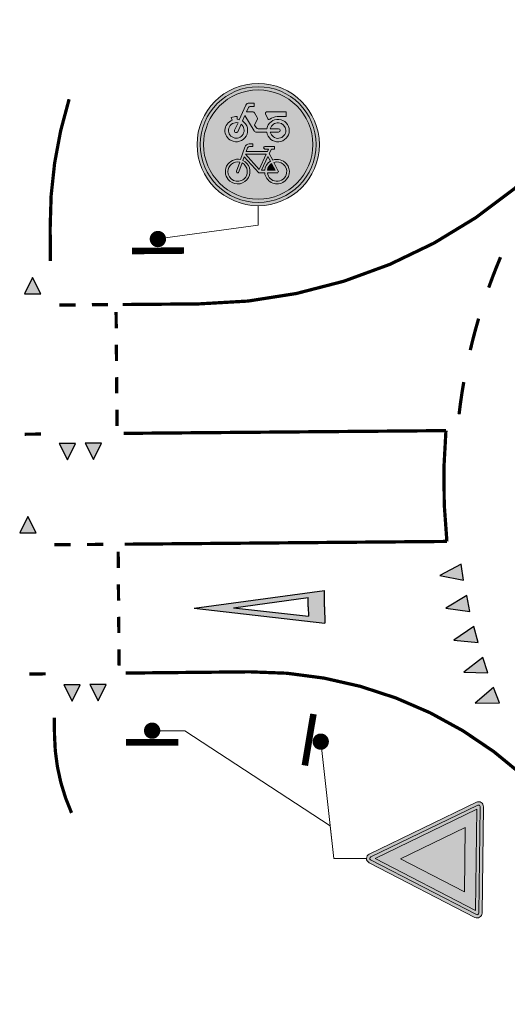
# Model space of a CAD drawing. Header units: metres. Extents: x 232695 to 233536, y 552964 to 554401.
# Tile 19 of 23: x 233400 to 233415, y 554222 to 554252. Entities that reach past the tile are written whole.
import ezdxf

# ---------------------------------------------------------------- set-up
doc = ezdxf.new("R2010")
doc.units = ezdxf.units.M
doc.linetypes.add('VW-1-1_STREEP', pattern=[2, 1, -1])
doc.linetypes.add('VW-5050_STREEP', pattern=[1, 0.5, -0.5])
for name, color, linetype, lineweight, true_color in [('N-WE-VW-MARKERING_DWARS_OVERSTEEK_KANALISATIESTREEP50_010_ROTONDE-G', 7, 'VW-5050_STREEP', 13, 0xffffff), ('N-WE-VW-MARKERING_DWARS_ROTONDE-G', 7, 'Continuous', 35, 0xffffff), ('N-WE-VW-MARKERING_DWARS_ROTONDE-S', 7, 'Continuous', 25, 0xffffff), ('N-WE-VW-MARKERING_LANGS_STREEP_11_ROTONDE-G', 7, 'VW-1-1_STREEP', 13, 0xffffff), ('N-WE-VW-MARKERING_LANGS_STREEP_DOORGETROKKEN_010_ROTONDE-G', 7, 'Continuous', 13, 0xffffff), ('N-WE-VW-MARKERING_VERKEERSTEKEN-S', 7, 'Continuous', 25, 0xffffff)]:
    doc.layers.add(name, color=color, linetype=linetype, lineweight=lineweight, true_color=true_color)
for name, color, linetype, lineweight in [('N-WE-VW-VERKEERSTEKEN_BORD-AANPIJLING_ROTONDE-T18', 7, 'Continuous', 13), ('N-WE-VW-VERKEERSTEKEN_BORD_ROTONDE-S', 7, 'Continuous', 25), ('N-WE-VW-VERKEERSTEKEN_PAAL_ROTONDE-S', 7, 'Continuous', 25)]:
    doc.layers.add(name, color=color, linetype=linetype, lineweight=lineweight)

# ---------------------------------------------------------------- blocks, each defined once
blk = doc.blocks.new('N-SVW-MARKERING_DWARS_DRIEHOEK_50 50')
at = {"flags": 128}
blk.add_lwpolyline([(0.25, -0.25), (0.5, 0.25), (0, 0.25)], close=True, dxfattribs=at)
blk.add_solid([(0, 0.25), (0.5, 0.25), (0.25, -0.25), (0.5, 0.25)])
blk = doc.blocks.new('*U16')
at = {"const_width": 0.2, "flags": 128}
blk.add_lwpolyline([(0.36, 0.804), (0.367, -0.796)], dxfattribs=at)
at = {"const_width": 0.25, "flags": 128}
blk.add_lwpolyline([(0.003, 0.127, 1), (0.004, -0.123, 1)], format="xyb", close=True, dxfattribs=at)
blk = doc.blocks.new('N-SVW-VERKEERSTEKEN_BORD_G12A-SO')
at = {"true_color": 0x007dc8}
h = blk.add_hatch(color=152, dxfattribs=at)
h.dxf.hatch_style = 1
h.paths.add_polyline_path([(3.357, 1.155), (3.546, 1.22, 0.577878), (-2.833, 2.457), (-2.682, 2.326, -0.577878)])
h = blk.add_hatch(color=152, dxfattribs=at)
h.dxf.hatch_style = 1
h.paths.add_polyline_path([(-3.35, 0, 1), (3.35, 0, 1)])
h.paths.add_polyline_path([(-0.055, 1.663), (-0.237, 1.959, 0.255306), (-0.314, 2.001), (-0.713, 2.001), (-0.612, 2.237, -0.318303), (-0.477, 2.333), (-0.257, 2.333), (-0.257, 2.547), (-0.533, 2.547, 0.321327), (-0.764, 2.412), (-1.158, 1.528), (-1.287, 1.551), (-1.287, 1.719, 0.106802), (-1.664, 1.652), (-1.591, 1.494, 0.671062), (-1.655, 0.249, 0.948349), (-0.961, 1.449), (-0.82, 1.776), (-0.252, 0.848, 0.261076), (-0.1, 0.763), (0.525, 0.763, 0.931549), (1.903, 0.859, 0.922827), (0.53, 0.971), (0.001, 0.971, -0.255202), (-0.122, 1.039), (-0.224, 1.196), (-0.05, 1.573, 0.251346)], flags=16)
h.paths.add_polyline_path([(-1.234, 1.334), (-1.444, 0.879, 1), (-1.255, 0.792), (-1.045, 1.247, -0.86337), (-1.52, 0.425, -0.929509)], flags=0)
h.paths.add_polyline_path([(0.519, 2.001), (1.718, 2.001), (1.718, 1.719), (1.166, 1.719, 0.136609), (0.705, 1.559, -0.485649), (0.587, 1.584), (0.443, 1.89, -0.526528)], flags=16)
h.paths.add_polyline_path([(-0.556, 0.042), (-0.331, 0.043), (-0.331, -0.115), (-0.528, -0.115, 0.345861), (-0.651, -0.19), (-0.741, -0.43), (0.564, -0.43), (0.637, -0.273), (0.412, -0.273, -1), (0.412, -0.115), (0.992, -0.115), (0.992, -0.273), (0.806, -0.273), (0.682, -0.548), (0.89, -0.953, -0.318009), (1.737, -1.177, -0.476174), (1.515, -2.321, -0.529348), (0.401, -1.736), (0.041, -1.736), (-0.854, -0.745), (-0.933, -0.976, -0.427471), (-0.595, -2.017, -0.4733), (-1.739, -2.24, -0.794265), (-1.079, -0.92), (-0.809, -0.149, -0.334348)], flags=16)
h.paths.add_polyline_path([(1.689, 0.883, -0.929509), (0.744, 0.763), (1.245, 0.763, 1), (1.245, 0.971), (0.744, 0.971, -0.86337)], flags=0)
h.paths.add_polyline_path([(-0.786, -0.582), (0.491, -0.582), (0.063, -1.527)], flags=0)
h.paths.add_polyline_path([(-1.135, -1.077), (-1.332, -1.634, 1.053204), (-1.18, -1.679), (-0.989, -1.128, -0.542254), (-0.88, -2.118, -0.632638), (-1.856, -1.657, -0.479903)], flags=0)
h.paths.add_polyline_path([(0.598, -0.728), (0.75, -1.021, 0.234167), (0.401, -1.578), (0.21, -1.578)], flags=0)
h.paths.add_polyline_path([(0.823, -1.167), (1.037, -1.578), (0.564, -1.578, -0.216058)], flags=0)
h.paths.add_polyline_path([(0.964, -1.094, -0.564261), (1.744, -1.748, -0.396488), (1.099, -2.251, -0.350134), (0.564, -1.736), (1.166, -1.736, 0.566151), (1.234, -1.623)], flags=0)
at = {"true_color": 0xffffff}
h = blk.add_hatch(color=7, dxfattribs=at)
h.dxf.hatch_style = 1
h.paths.add_polyline_path([(-2.682, 2.326), (-2.531, 2.195, -0.577878), (3.168, 1.09), (3.357, 1.155, 0.577878)])
at = {"true_color": 0x007dc8}
h = blk.add_hatch(color=152, dxfattribs=at)
h.dxf.hatch_style = 1
h.paths.add_polyline_path([(-2.682, 2.326), (-2.833, 2.457, 0.180494), (-3.75, 0, 0.414214), (0, -3.75), (0, -3.55, -0.414214), (-3.55, 0, -0.180494)])
at = {"true_color": 0xffffff}
h = blk.add_hatch(color=7, dxfattribs=at)
h.dxf.hatch_style = 1
h.paths.add_polyline_path([(-0.055, 1.663), (-0.237, 1.959, 0.255306), (-0.314, 2.001), (-0.713, 2.001), (-0.612, 2.237, -0.318303), (-0.477, 2.333), (-0.257, 2.333), (-0.257, 2.547), (-0.533, 2.547, 0.321327), (-0.764, 2.412), (-1.158, 1.528), (-1.287, 1.551), (-1.287, 1.719, 0.106802), (-1.664, 1.652), (-1.591, 1.494, 0.671062), (-1.655, 0.249, 0.948349), (-0.961, 1.449), (-0.82, 1.776), (-0.252, 0.847, 0.259153), (-0.1, 0.763), (0.525, 0.763, 0.931549), (1.903, 0.859, 0.922827), (0.53, 0.971), (0.001, 0.971, -0.255465), (-0.122, 1.039), (-0.224, 1.196), (-0.049, 1.573, 0.249583)])
h.paths.add_polyline_path([(-1.52, 0.425, -0.929509), (-1.234, 1.334), (-1.444, 0.879, 1), (-1.255, 0.792), (-1.045, 1.247, -0.86337)], flags=16)
h.paths.add_polyline_path([(1.689, 0.883, -0.929509), (0.744, 0.763), (1.245, 0.763, 1), (1.245, 0.971), (0.744, 0.971, -0.86337)], flags=16)
h = blk.add_hatch(color=7, dxfattribs=at)
h.dxf.hatch_style = 1
h.paths.add_polyline_path([(-3.35, 0, -0.180494), (-2.531, 2.195), (-2.682, 2.326, 0.180494), (-3.55, 0, 0.414214), (0, -3.55), (0, -3.35, -0.414214)])
h = blk.add_hatch(color=7, dxfattribs=at)
h.dxf.hatch_style = 1
h.paths.add_polyline_path([(1.166, 1.719), (1.718, 1.719), (1.718, 2.001), (0.519, 2.001, 0.572156), (0.448, 1.88), (0.587, 1.584, 0.436321), (0.695, 1.552, -0.140127)])
at = {"true_color": 0x007dc8}
h = blk.add_hatch(color=152, dxfattribs=at)
h.dxf.hatch_style = 1
h.paths.add_polyline_path([(-1.045, 1.247), (-1.255, 0.792, -1), (-1.444, 0.879), (-1.234, 1.334, 0.929509), (-1.52, 0.425, 0.86337)])
h = blk.add_hatch(color=152, dxfattribs=at)
h.dxf.hatch_style = 1
h.paths.add_polyline_path([(3.75, 0, 0.083022), (3.546, 1.22), (3.357, 1.155, -0.083022), (3.55, 0, -0.414214), (0, -3.55), (0, -3.75, 0.414214)])
h = blk.add_hatch(color=152, dxfattribs=at)
h.dxf.hatch_style = 1
h.paths.add_polyline_path([(0.744, 0.971), (1.245, 0.971, -1), (1.245, 0.763), (0.744, 0.763, 0.929509), (1.689, 0.883, 0.86337)])
at = {"true_color": 0xffffff}
h = blk.add_hatch(color=7, dxfattribs=at)
h.dxf.hatch_style = 1
h.paths.add_polyline_path([(3.357, 1.155), (3.168, 1.09, -0.083022), (3.35, 0, -0.414214), (0, -3.35), (0, -3.55, 0.414214), (3.55, 0, 0.083022)])
h = blk.add_hatch(color=7, dxfattribs=at)
h.dxf.hatch_style = 1
h.paths.add_polyline_path([(0.682, -0.548), (0.806, -0.273), (0.992, -0.273), (0.992, -0.115), (0.412, -0.115, 1), (0.412, -0.273), (0.637, -0.273), (0.564, -0.43), (-0.741, -0.43), (-0.651, -0.19, -0.345861), (-0.528, -0.115), (-0.331, -0.115), (-0.331, 0.043), (-0.556, 0.042, 0.334348), (-0.809, -0.149), (-1.079, -0.92, 0.794265), (-1.739, -2.24, 0.4733), (-0.595, -2.017, 0.427471), (-0.933, -0.976), (-0.854, -0.745), (0.041, -1.736), (0.401, -1.736, 0.529348), (1.515, -2.321, 0.476174), (1.737, -1.177, 0.318009), (0.89, -0.953)])
h.paths.add_polyline_path([(-0.786, -0.582), (0.491, -0.582), (0.063, -1.527)], flags=16)
h.paths.add_polyline_path([(-0.989, -1.128, -0.542254), (-0.88, -2.118, -0.632638), (-1.856, -1.657, -0.479903), (-1.135, -1.077), (-1.332, -1.634, 1.053204), (-1.18, -1.679)], flags=16)
h.paths.add_polyline_path([(0.598, -0.728), (0.75, -1.021, 0.234167), (0.401, -1.578), (0.21, -1.578)], flags=16)
h.paths.add_polyline_path([(0.823, -1.167), (1.037, -1.578), (0.564, -1.578, -0.216058)], flags=16)
h.paths.add_polyline_path([(0.564, -1.736), (1.166, -1.736, 0.566151), (1.234, -1.623), (0.964, -1.094, -0.564261), (1.744, -1.748, -0.396488), (1.099, -2.251, -0.350134)], flags=16)
at = {"true_color": 0x007dc8}
h = blk.add_hatch(color=152, dxfattribs=at)
h.dxf.hatch_style = 1
h.paths.add_polyline_path([(0.491, -0.582), (-0.786, -0.582), (0.063, -1.527)])
h = blk.add_hatch(color=152, dxfattribs=at)
h.dxf.hatch_style = 1
h.paths.add_polyline_path([(-1.18, -1.679, -1.053204), (-1.332, -1.634), (-1.135, -1.077, 0.479903), (-1.856, -1.657, 0.632638), (-0.88, -2.118, 0.542254), (-0.989, -1.128)])
h = blk.add_hatch(color=152, dxfattribs=at)
h.dxf.hatch_style = 1
h.paths.add_polyline_path([(0.21, -1.578), (0.401, -1.578, -0.234167), (0.75, -1.021), (0.598, -0.728)])
h = blk.add_hatch(color=152, dxfattribs=at)
h.dxf.hatch_style = 1
h.paths.add_polyline_path([(0.564, -1.736, 0.350134), (1.099, -2.251, 0.396488), (1.744, -1.748, 0.564261), (0.964, -1.094), (1.291, -1.736)])
h = blk.add_hatch(color=152, dxfattribs=at)
h.dxf.hatch_style = 1
h.paths.add_polyline_path([(1.037, -1.578), (0.823, -1.167, 0.216058), (0.564, -1.578)])
at = {"color": 7, "lineweight": 0, "true_color": 0xffffff}
for points in [[(0.53, 0.971, -0.922827), (1.903, 0.859, -0.931549), (0.525, 0.763), (-0.1, 0.763, -0.259153), (-0.252, 0.847), (-0.82, 1.776), (-0.961, 1.449, -0.948349), (-1.655, 0.249, -0.671062), (-1.591, 1.494), (-1.664, 1.652, -0.106802), (-1.287, 1.719), (-1.287, 1.551), (-1.158, 1.528), (-0.764, 2.412, -0.321327), (-0.533, 2.547), (-0.257, 2.547), (-0.257, 2.333), (-0.477, 2.333, 0.318303), (-0.612, 2.237), (-0.713, 2.001), (-0.314, 2.001, -0.265598), (-0.235, 1.956), (-0.055, 1.663, -0.249583), (-0.049, 1.573), (-0.224, 1.196), (-0.122, 1.039, 0.255465), (0.001, 0.971)], [(1.718, 2.001), (0.519, 2.001, 0.526528), (0.443, 1.89), (0.587, 1.584, 0.485649), (0.705, 1.559, -0.136609), (1.166, 1.719), (1.718, 1.719)], [(-1.045, 1.247, -0.86337), (-1.52, 0.425, -0.929509), (-1.234, 1.334), (-1.444, 0.879, 1), (-1.255, 0.792)], [(0.744, 0.971, -0.86337), (1.689, 0.883, -0.929509), (0.744, 0.763), (1.245, 0.763, 1), (1.245, 0.971)], [(0.682, -0.548), (0.806, -0.273), (0.992, -0.273), (0.992, -0.115), (0.412, -0.115, 1), (0.412, -0.273), (0.637, -0.273), (0.564, -0.43), (-0.741, -0.43), (-0.651, -0.19, -0.345861), (-0.528, -0.115), (-0.331, -0.115), (-0.331, 0.043), (-0.556, 0.042, 0.334348), (-0.809, -0.149), (-1.079, -0.92, 0.794265), (-1.739, -2.24, 0.4733), (-0.595, -2.017, 0.427471), (-0.933, -0.976), (-0.854, -0.745), (0.041, -1.736), (0.401, -1.736, 0.529348), (1.515, -2.321, 0.476174), (1.737, -1.177, 0.318009), (0.89, -0.953)], [(-0.989, -1.128, -0.542254), (-0.88, -2.118, -0.632638), (-1.856, -1.657, -0.479903), (-1.135, -1.077), (-1.332, -1.634, 1.053204), (-1.18, -1.679)], [(0.598, -0.728), (0.21, -1.578), (0.401, -1.578, -0.234167), (0.75, -1.021)], [(0.964, -1.094, -0.564261), (1.744, -1.748, -0.396488), (1.099, -2.251, -0.350134), (0.564, -1.736), (1.166, -1.736, 0.566151), (1.234, -1.623)], [(1.037, -1.578), (0.823, -1.167, 0.216058), (0.564, -1.578)]]:
    blk.add_lwpolyline(points, format="xyb", close=True, dxfattribs=at)
blk.add_lwpolyline([(0.491, -0.582), (-0.786, -0.582), (0.063, -1.527)], close=True, dxfattribs=at)
at = {"color": 152, "lineweight": 0, "true_color": 0x007dc8}
blk.add_circle((0, 0), 3.75, dxfattribs=at)
at = {"color": 7, "lineweight": 0, "true_color": 0xffffff}
for radius in [3.55, 3.35]:
    blk.add_circle((0, 0), radius, dxfattribs=at)
blk = doc.blocks.new('*U35')
at = {"const_width": 0.2, "flags": 128}
blk.add_lwpolyline([(-0.258, 0.839), (0.804, -0.357)], dxfattribs=at)
at = {"const_width": 0.25, "flags": 128}
blk.add_lwpolyline([(-0.08, 0.096, 1), (0.086, -0.091, 1)], format="xyb", close=True, dxfattribs=at)
blk = doc.blocks.new('N-SVW-VERKEERSTEKEN_BORD_B06-SO')
at = {"true_color": 0xff0000}
h = blk.add_hatch(color=1, dxfattribs=at)
h.dxf.hatch_style = 1
h.paths.add_polyline_path([(-3.533, 3.13), (-0.268, -3.399, 0.284079), (0, -3.565), (0, -3.365, -0.284079), (-0.089, -3.309), (-3.354, 3.22, -0.557537), (-3.265, 3.365), (0, 3.365), (0, 3.565), (-3.265, 3.565, 0.557537)])
at = {"true_color": 0xffffff}
h = blk.add_hatch(color=7, dxfattribs=at)
h.dxf.hatch_style = 1
h.paths.add_polyline_path([(-0.089, -3.309, 0.284079), (0, -3.365), (0, -3.041), (-3.103, 3.165), (0, 3.165), (0, 3.365), (-3.265, 3.365, 0.557537), (-3.354, 3.22)])
at = {"true_color": 0xff0000}
h = blk.add_hatch(color=1, dxfattribs=at)
h.dxf.hatch_style = 1
h.paths.add_polyline_path([(0, -3.041), (0, -1.476), (-1.97, 2.465), (0, 2.465), (0, 3.165), (-3.103, 3.165)], flags=17)
h = blk.add_hatch(color=1, dxfattribs=at)
h.dxf.hatch_style = 1
h.paths.add_polyline_path([(0, 3.365), (3.265, 3.365, -0.557537), (3.354, 3.22), (0.089, -3.309, -0.284079), (0, -3.365), (0, -3.565, 0.284079), (0.268, -3.399), (3.533, 3.13, 0.557537), (3.265, 3.565), (0, 3.565)])
at = {"true_color": 0xffffff}
h = blk.add_hatch(color=7, dxfattribs=at)
h.dxf.hatch_style = 1
h.paths.add_polyline_path([(0, -3.041), (0, -3.365, 0.284079), (0.089, -3.309), (3.354, 3.22, 0.557537), (3.265, 3.365), (0, 3.365), (0, 3.165), (3.103, 3.165)])
at = {"true_color": 0xff0000}
h = blk.add_hatch(color=1, dxfattribs=at)
h.dxf.hatch_style = 1
h.paths.add_polyline_path([(0, -3.041), (3.103, 3.165), (0, 3.165), (0, 2.465), (1.97, 2.465), (0, -1.476)], flags=17)
at = {"true_color": 0xffffff}
h = blk.add_hatch(color=7, dxfattribs=at)
h.dxf.hatch_style = 1
h.paths.add_polyline_path([(0, -1.476), (1.97, 2.465), (-1.97, 2.465)])
at = {"color": 1, "lineweight": 0, "true_color": 0xff0000}
blk.add_lwpolyline([(-3.533, 3.13), (-0.268, -3.399, 0.618034), (0.268, -3.399), (3.533, 3.13, 0.557537), (3.265, 3.565), (-3.265, 3.565, 0.557537)], format="xyb", close=True, dxfattribs=at)
at = {"color": 7, "lineweight": 0, "true_color": 0xffffff}
blk.add_lwpolyline([(-3.354, 3.22), (-0.089, -3.309, 0.618034), (0.089, -3.309), (3.354, 3.22, 0.557537), (3.265, 3.365), (-3.265, 3.365, 0.557537)], format="xyb", close=True, dxfattribs=at)
for points in [[(-3.103, 3.165), (0, -3.041), (3.103, 3.165)], [(-1.97, 2.465), (0, -1.476), (1.97, 2.465)]]:
    blk.add_lwpolyline(points, close=True, dxfattribs=at)
blk = doc.blocks.new('N-SVW-MARKERING_DWARS_DRIEHOEK_50 70')
blk.add_hatch(color=256).paths.add_polyline_path([(0.5, 0.35), (0, 0.35), (0.25, -0.35)])
at = {"flags": 128}
blk.add_lwpolyline([(0.25, -0.35), (0.5, 0.35), (0, 0.35)], close=True, dxfattribs=at)
blk = doc.blocks.new('*U44')
at = {"layer": 'N-WE-VW-MARKERING_DWARS_ROTONDE-S', "linetype": 'ByBlock', "rotation": 2.387498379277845}
blk.add_blockref('N-SVW-MARKERING_DWARS_DRIEHOEK_50 70', (0.75, 0.017), dxfattribs=at)
blk = doc.blocks.new('*U37')
at = {"layer": 'N-WE-VW-MARKERING_DWARS_ROTONDE-G', "color": 0, "linetype": 'ByBlock', "lineweight": -2, "transparency": 16777216}
for p, rotation in [((233413.533, 554236.376), 275.909591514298), ((233413.663, 554235.384), 279.0926903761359), ((233413.849, 554234.402), 282.2757892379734), ((233414.088, 554233.431), 285.458888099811), ((233414.381, 554232.475), 288.6419869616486)]:
    blk.add_blockref('*U44', p, dxfattribs=dict(at, rotation=rotation))
blk = doc.blocks.new('N-SVW-MARKERING_VERKEERSTEKEN_VOORWAARSCHUWINGSDRIEHOEK_4.0')
h = blk.add_hatch(color=256)
h.paths.add_polyline_path([(0.5, 4), (0, 4), (-0.5, 4), (0, 0)])
h.paths.add_polyline_path([(0.286, 3.5), (0, 1.209), (-0.286, 3.5), (0, 3.5)], flags=16)
for p, q in [((0, 0), (-0.5, 4)), ((0, 4), (-0.5, 4)), ((0, 0), (0.5, 4)), ((0, 4), (0.5, 4)), ((0, 1.209), (-0.286, 3.5)), ((0, 3.5), (-0.286, 3.5)), ((0, 1.209), (0.286, 3.5)), ((0, 3.5), (0.286, 3.5))]:
    blk.add_line(p, q)

msp = doc.modelspace()

# ---------------------------------------------------------------- linework, layer by layer
at = {"layer": 'N-WE-VW-MARKERING_DWARS_OVERSTEEK_KANALISATIESTREEP50_010_ROTONDE-G', "linetype": 'Continuous', "const_width": 0.1, "flags": 128}
for points in [[(233401.648, 554243.626), (233402.148, 554243.63)], [(233402.648, 554243.635), (233403.148, 554243.639)], [(233400.593, 554239.665), (233401.093, 554239.669)], [(233401.502, 554236.273), (233402.002, 554236.277)], [(233402.502, 554236.281), (233403.002, 554236.285)], [(233400.736, 554232.31), (233401.236, 554232.314)]]:
    msp.add_lwpolyline(points, dxfattribs=at)
at = {"layer": 'N-WE-VW-MARKERING_DWARS_OVERSTEEK_KANALISATIESTREEP50_010_ROTONDE-G', "ltscale": 2, "const_width": 0.1, "flags": 128}
for points in [[(233403.396, 554242.915), (233403.392, 554243.415)], [(233403.405, 554241.915), (233403.4, 554242.415)], [(233403.413, 554240.915), (233403.409, 554241.415)], [(233403.422, 554239.915), (233403.417, 554240.415)], [(233403.459, 554235.563), (233403.455, 554236.063)], [(233403.467, 554234.563), (233403.463, 554235.063)], [(233403.476, 554233.563), (233403.472, 554234.063)], [(233403.485, 554232.563), (233403.48, 554233.063)]]:
    msp.add_lwpolyline(points, dxfattribs=at)
at = {"layer": 'N-WE-VW-MARKERING_LANGS_STREEP_11_ROTONDE-G', "ltscale": 5, "const_width": 0.1, "flags": 128}
for points in [[(233415.177, 554245.095, 0.014167), (233414.815, 554244.163)], [(233414.505, 554243.212, 0.014167), (233414.25, 554242.245)], [(233414.05, 554241.265, 0.014167), (233413.906, 554240.276)]]:
    msp.add_lwpolyline(points, format="xyb", dxfattribs=at)
at = {"layer": 'N-WE-VW-MARKERING_LANGS_STREEP_DOORGETROKKEN_010_ROTONDE-G', "const_width": 0.1, "flags": 128}
for points in [[(233403.59, 554243.643), (233405.935, 554243.663, 0.223867), (233417.727, 554249.345, -0.064619), (233421.019, 554252.476, 0.241532), (233426.079, 554262.551), (233426.043, 554266.684), (233425.986, 554273.393, -0.024923), (233426.396, 554283.312), (233427.274, 554292.929, 0.024352), (233427.689, 554302.689), (233427.648, 554309.093)], [(233403.624, 554239.691), (233413.504, 554239.775, 0.047328), (233413.533, 554236.376), (233403.653, 554236.291)], [(233428.841, 554169.018), (233428.815, 554170.007, 0.025007), (233428.232, 554180.022), (233426.655, 554194.534, -0.018011), (233426.138, 554201.692, -0.006908), (233426.076, 554204.444), (233426.005, 554212.726, 0.223888), (233420.322, 554224.518, -0.059471), (233417.407, 554227.52, 0.236095), (233407.485, 554232.376), (233403.686, 554232.338)]]:
    msp.add_lwpolyline(points, format="xyb", dxfattribs=at)
at = {"layer": 'N-WE-VW-MARKERING_LANGS_STREEP_DOORGETROKKEN_010_ROTONDE-G', "linetype": 'ByBlock', "ltscale": 0.2, "const_width": 0.1, "flags": 128}
for points in [[(233401.951, 554249.941, 0.077388), (233401.37, 554245.983), (233401.378, 554244.974)], [(233401.498, 554230.974), (233401.503, 554230.45, 0.103494), (233402.026, 554228.048, 0.103494)]]:
    msp.add_lwpolyline(points, format="xyb", dxfattribs=at)
at = {"layer": 'N-WE-VW-VERKEERSTEKEN_BORD-AANPIJLING_ROTONDE-T18'}
for p, q in [((233407.748, 554246.675), (233407.748, 554246.076)), ((233407.748, 554246.076), (233404.673, 554245.656))]:
    msp.add_line(p, q, dxfattribs=at)
at = {"layer": 'N-WE-VW-VERKEERSTEKEN_BORD-AANPIJLING_ROTONDE-T18', "flags": 128}
for points in [[(233410.068, 554226.654), (233409.956, 554227.647), (233405.496, 554230.57), (233404.496, 554230.57)], [(233411.068, 554226.654), (233410.068, 554226.654), (233409.665, 554230.234)]]:
    msp.add_lwpolyline(points, dxfattribs=at)

# ---------------------------------------------------------------- block references
at = {"layer": 'N-WE-VW-MARKERING_DWARS_ROTONDE-G', "linetype": 'ByBlock'}
msp.add_blockref('*U37', (0, 0), dxfattribs=at)
at = {"layer": 'N-WE-VW-MARKERING_DWARS_ROTONDE-S', "linetype": 'ByBlock'}
for p, rotation in [((233401.085, 554244.221), 180.4886627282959), ((233401.647, 554239.129), 0.4886627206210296), ((233402.447, 554239.136), 0.4886627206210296), ((233400.939, 554236.889), 180.4886627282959), ((233401.792, 554231.727), 0.4886627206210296), ((233402.592, 554231.734), 0.4886627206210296)]:
    msp.add_blockref('N-SVW-MARKERING_DWARS_DRIEHOEK_50 50', p, dxfattribs=dict(at, rotation=rotation))
at = {"layer": 'N-WE-VW-MARKERING_VERKEERSTEKEN-S', "rotation": 270.5643840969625}
msp.add_blockref('N-SVW-MARKERING_VERKEERSTEKEN_VOORWAARSCHUWINGSDRIEHOEK_4.0', (233405.785, 554234.331), dxfattribs=at)
at = {"layer": 'N-WE-VW-VERKEERSTEKEN_BORD_ROTONDE-S', "xscale": 0.5, "yscale": 0.5, "zscale": 0.5}
msp.add_blockref('N-SVW-VERKEERSTEKEN_BORD_G12A-SO', (233407.748, 554248.55), dxfattribs=at)
at = {"layer": 'N-WE-VW-VERKEERSTEKEN_BORD_ROTONDE-S', "xscale": 0.4999999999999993, "yscale": 0.4999999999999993, "zscale": 0.4999999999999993, "rotation": 269.2424739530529}
msp.add_blockref('N-SVW-VERKEERSTEKEN_BORD_B06-SO', (233412.85, 554226.63), dxfattribs=at)
at = {"layer": 'N-WE-VW-VERKEERSTEKEN_PAAL_ROTONDE-S'}
for name, p, rotation in [('*U35', (233404.673, 554245.656), 228.8990873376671), ('*U16', (233409.669, 554230.235), 170.263327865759), ('*U16', (233404.494, 554230.574), 269.7727275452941)]:
    msp.add_blockref(name, p, dxfattribs=dict(at, rotation=rotation))

doc.saveas('drawing.dxf')
